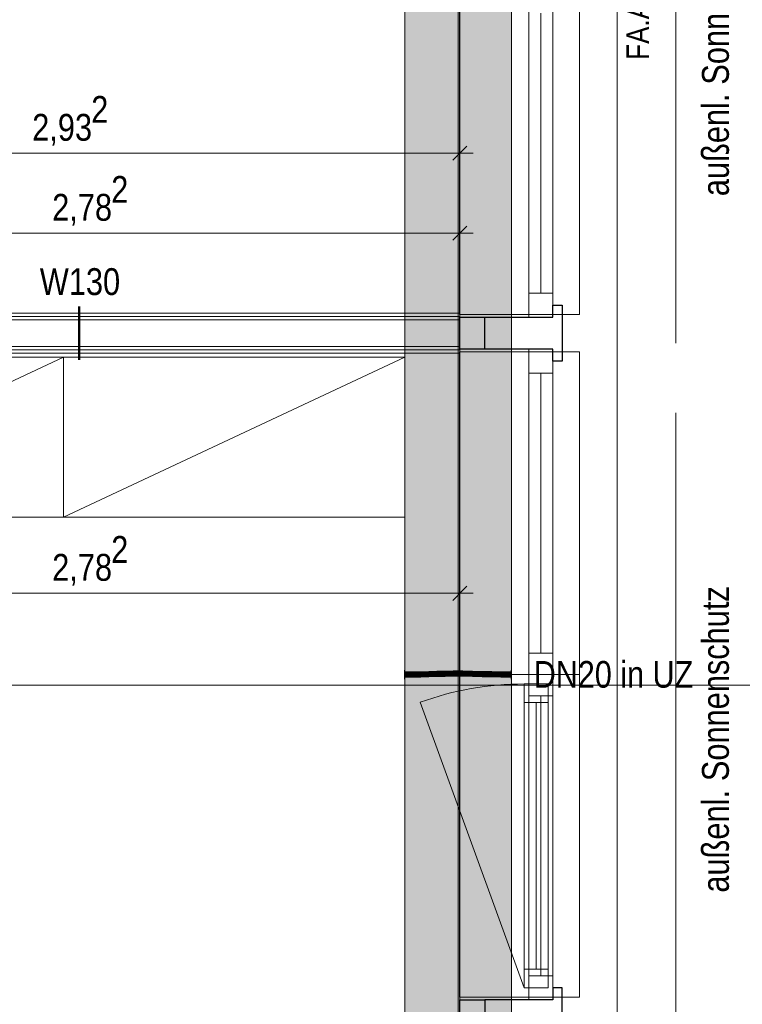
# Model space of a CAD drawing. Extents: x -620 to 3480, y 62 to 1107.
# Tile 190 of 244: x -32 to 22, y 833 to 906. Entities that reach past the tile are written whole.
import ezdxf
from ezdxf.lldxf.tags import DXFTag

# ---------------------------------------------------------------- set-up
doc = ezdxf.new("R2010")
doc.units = 0
doc.layers.get('0').update_dxf_attribs({"lineweight": 35})
for name, color, linetype, lineweight, true_color in [('00 -Bauelemente -Dämmung innen', 7, 'Continuous', 9, 0xff7fe6), ('00 -Bauelemente -Gipskarton', 7, 'Continuous', 9, 0xff7fe6), ('30 -33 Aussenwände- 7 Fassade_ Elemente', 7, 'Continuous', 9, 0x00aacc), ('30 -34 Innenwände- 2 nichttragend', 7, 'Continuous', 18, 0xff7fe6), ('30 -35 Decken- 1 Konstruktion-Träger- Stahlbeton', 7, 'grob-A06G9GKW8I', 13, 0x33aa00), ('60- 61 allgemeine Ausstattung- 1 Möbel', 7, 'Continuous', 9, 0x00cccc), ('70 -72 Beschriftung- 1 Beschriftung allgemein', 7, 'Continuous', 9, 0xff6633), ('70 -76 Bemaßung- 2 Allgemein', 9, 'Continuous', 5, 0x808080), ('E_Leerrohr 20', 7, 'Continuous', 13, 0xcc0099), ('E_Leerrohr 20-Shading', 7, 'Continuous', 13, 0xcc0099)]:
    doc.layers.add(name, color=color, linetype=linetype, lineweight=lineweight, true_color=true_color)
for name, color, linetype, lineweight in [('30 -33 Aussenwände- 8 Sonnenschutz', 7, 'Continuous', 9), ('70 -71 Achsen- 1 Gebäudeachsen', 7, 'STRICHPUNKT2-A06G9GKV8I', 18), ('70 -75 Raumstempel- 3 Wandstempel', 7, 'Continuous', 50), ('Detailelementbeschriftung', 7, 'Continuous', 9)]:
    doc.layers.add(name, color=color, linetype=linetype, lineweight=lineweight)
doc.layers.add('iwb_Schraffur_Unterzug', color=7, linetype='Continuous', lineweight=5, true_color=0xffffcc, plot=False)
doc.styles.get("Standard").update_dxf_attribs({"font": 'ARIALN.TTF'})
tags = doc.linetypes.add('grob-A06G9GKW8I', pattern=[14, 3, -8, 3]).pattern_tags.tags
tags[8:9] = [DXFTag(74, 4), DXFTag(75, 0), DXFTag(340, '0'), DXFTag(46, 0.0), DXFTag(50, 0.0), DXFTag(44, 0.0), DXFTag(45, 0.0)]
tags[6:7] = [DXFTag(74, 4), DXFTag(75, 0), DXFTag(340, '0'), DXFTag(46, 0.0), DXFTag(50, 0.0), DXFTag(44, 0.0), DXFTag(45, 0.0)]
tags[4:5] = [DXFTag(74, 4), DXFTag(75, 0), DXFTag(340, '0'), DXFTag(46, 0.0), DXFTag(50, 0.0), DXFTag(44, 0.0), DXFTag(45, 0.0)]
tags = doc.linetypes.add('STRICHPUNKT2', pattern=[12.7, 6.35, -3.175, 0, -3.175]).pattern_tags.tags
tags[10:11] = [DXFTag(74, 4), DXFTag(75, 0), DXFTag(340, '0'), DXFTag(46, 0.0), DXFTag(50, 0.0), DXFTag(44, 0.0), DXFTag(45, 0.0)]
tags[8:9] = [DXFTag(74, 4), DXFTag(75, 0), DXFTag(340, '0'), DXFTag(46, 0.0), DXFTag(50, 0.0), DXFTag(44, 0.0), DXFTag(45, 0.0)]
tags[6:7] = [DXFTag(74, 4), DXFTag(75, 0), DXFTag(340, '0'), DXFTag(46, 0.0), DXFTag(50, 0.0), DXFTag(44, 0.0), DXFTag(45, 0.0)]
tags[4:5] = [DXFTag(74, 4), DXFTag(75, 0), DXFTag(340, '0'), DXFTag(46, 0.0), DXFTag(50, 0.0), DXFTag(44, 0.0), DXFTag(45, 0.0)]
tags = doc.linetypes.add('STRICHPUNKT2-A06G9GKV8I', pattern=[12.7, 6.35, -3.175, 0, -3.175]).pattern_tags.tags
tags[10:11] = [DXFTag(74, 4), DXFTag(75, 0), DXFTag(340, '0'), DXFTag(46, 0.0), DXFTag(50, 0.0), DXFTag(44, 0.0), DXFTag(45, 0.0)]
tags[8:9] = [DXFTag(74, 4), DXFTag(75, 0), DXFTag(340, '0'), DXFTag(46, 0.0), DXFTag(50, 0.0), DXFTag(44, 0.0), DXFTag(45, 0.0)]
tags[6:7] = [DXFTag(74, 4), DXFTag(75, 0), DXFTag(340, '0'), DXFTag(46, 0.0), DXFTag(50, 0.0), DXFTag(44, 0.0), DXFTag(45, 0.0)]
tags[4:5] = [DXFTag(74, 4), DXFTag(75, 0), DXFTag(340, '0'), DXFTag(46, 0.0), DXFTag(50, 0.0), DXFTag(44, 0.0), DXFTag(45, 0.0)]

# ---------------------------------------------------------------- blocks, each defined once
blk = doc.blocks.new('Shading-A06G9GH58I', base_point=(-3.537, 856.992))
at = {"layer": 'E_Leerrohr 20-Shading', "color": 213, "true_color": 0xd67fc0}
for points in [[(-3.525, 857.539), (-3.525, 857.587), (-3.537, 857.539), (-3.537, 857.587)], [(-3.525, 857.539), (-3.537, 857.539), (-3.525, 857.365), (-3.537, 857.365)], [(-3.537, 857.365), (-3.537, 857.349), (-3.525, 857.365), (-3.525, 857.349)], [(-3.537, 857.349), (-3.537, 857.257), (-3.525, 857.349), (-3.525, 857.257)], [(-2.737, 857.317), (-2.737, 857.457), (-3.525, 857.317), (-3.525, 857.457)], [(-3.525, 857.317), (-3.525, 857.257), (-2.737, 857.317), (-2.737, 857.259)], [(-3.525, 857.192), (-3.525, 857.257), (-3.537, 857.192), (-3.537, 857.257)], [(-3.537, 857.14), (-3.525, 857.14), (-3.537, 857.192), (-3.525, 857.192)], [(-3.537, 857.14), (-3.537, 857.035), (-3.525, 857.14), (-3.525, 857.035)], [(-3.525, 857.035), (-3.537, 857.035), (-3.525, 856.992), (-3.537, 856.992)], [(-3.537, 856.992), (-3.537, 856.927), (-3.525, 856.992), (-3.525, 856.927)], [(-3.525, 857.257), (-2.737, 857.257), (-2.737, 857.259)], [(-3.525, 857.232), (-2.737, 857.232), (-3.525, 857.257), (-2.737, 857.252)], [(-2.737, 857.252), (-2.737, 857.257), (-3.525, 857.257)], [(-2.737, 857.232), (-3.525, 857.232), (-2.913, 857.066), (-3.525, 857.057)], [(-3.525, 857.057), (-2.737, 857.057), (-2.737, 857.069)], [(-2.737, 857.232), (-2.913, 857.066), (-2.737, 857.073)], [(-2.913, 857.066), (-2.737, 857.069), (-2.737, 857.073)]]:
    blk.add_solid(points, dxfattribs=at)
blk = doc.blocks.new('Shading-A06G9GH78I', base_point=(4.475, 856.986))
at = {"layer": 'E_Leerrohr 20-Shading', "color": 213, "true_color": 0xd67fc0}
for points in [[(3.687, 857.317), (4.475, 857.457), (3.687, 857.457)], [(3.687, 857.317), (4.116, 857.319), (4.475, 857.457), (4.475, 857.326)], [(4.116, 857.319), (3.687, 857.317), (4.042, 857.317)], [(4.148, 857.317), (3.687, 857.317), (3.687, 857.313)], [(3.687, 857.301), (4.148, 857.317), (3.687, 857.313)], [(3.687, 857.301), (4.475, 857.306), (4.148, 857.317), (4.475, 857.317)], [(4.475, 857.277), (4.475, 857.306), (3.687, 857.275), (3.687, 857.301)], [(4.148, 857.317), (4.475, 857.32), (4.042, 857.317), (4.116, 857.319)], [(4.116, 857.319), (4.475, 857.32), (4.475, 857.326)], [(4.475, 857.317), (4.475, 857.32), (4.148, 857.317)], [(4.487, 857.587), (4.475, 857.587), (4.487, 857.539), (4.475, 857.539)], [(4.487, 857.484), (4.487, 857.539), (4.475, 857.484), (4.475, 857.539)], [(4.475, 857.412), (4.487, 857.412), (4.475, 857.484), (4.487, 857.484)], [(4.475, 857.398), (4.487, 857.398), (4.475, 857.412), (4.487, 857.412)], [(4.487, 857.369), (4.487, 857.398), (4.475, 857.369), (4.475, 857.398)], [(4.487, 857.369), (4.475, 857.369), (4.487, 857.344), (4.475, 857.344)], [(4.475, 857.344), (4.475, 857.257), (4.487, 857.344), (4.487, 857.257)], [(3.687, 857.275), (3.687, 857.257), (4.475, 857.277), (4.475, 857.257)], [(4.475, 857.232), (4.475, 857.257), (3.687, 857.254), (3.87, 857.257)], [(3.87, 857.257), (3.687, 857.257), (3.687, 857.254)], [(4.475, 857.232), (3.687, 857.254), (3.687, 857.232)], [(4.475, 857.232), (3.687, 857.232), (4.475, 857.208), (3.687, 857.213)], [(4.475, 857.208), (3.687, 857.213), (4.475, 857.139), (3.687, 857.151)], [(4.475, 857.139), (3.687, 857.151), (4.475, 857.105), (3.687, 857.121)], [(3.687, 857.121), (3.687, 857.057), (4.475, 857.105), (4.475, 857.057)], [(4.487, 857.192), (4.487, 857.257), (4.475, 857.192), (4.475, 857.257)], [(4.487, 857.14), (4.487, 857.192), (4.475, 857.14), (4.475, 857.192)], [(4.487, 857.14), (4.475, 857.14), (4.487, 856.986), (4.475, 856.986)], [(4.475, 856.986), (4.475, 856.927), (4.487, 856.986), (4.487, 856.927)]]:
    blk.add_solid(points, dxfattribs=at)
blk = doc.blocks.new('Shading-A06G9GH98I', base_point=(4.475, 857.416))
at = {"layer": 'E_Leerrohr 20-Shading', "color": 223, "true_color": 0xc67fb4}
for points in [[(-2.919, 857.422), (-2.92, 857.462), (-3.525, 857.416), (-3.525, 857.457)], [(-3.525, 857.398), (-2.919, 857.404), (-3.525, 857.416), (-2.919, 857.422)], [(-2.312, 857.439), (-2.313, 857.476), (-2.919, 857.422), (-2.92, 857.462)], [(-2.919, 857.404), (-2.312, 857.417), (-2.919, 857.422), (-2.312, 857.439)], [(-1.704, 857.46), (-1.705, 857.493), (-2.312, 857.439), (-2.313, 857.476)], [(-2.312, 857.417), (-1.704, 857.435), (-2.312, 857.439), (-1.704, 857.46)], [(-1.096, 857.482), (-1.096, 857.511), (-1.704, 857.46), (-1.705, 857.493)], [(-1.704, 857.435), (-1.095, 857.453), (-1.704, 857.46), (-1.096, 857.482)], [(-0.486, 857.5), (-0.486, 857.526), (-1.096, 857.482), (-1.096, 857.511)], [(-1.095, 857.453), (-0.485, 857.468), (-1.096, 857.482), (-0.486, 857.5)], [(0.125, 857.509), (0.125, 857.534), (-0.486, 857.5), (-0.486, 857.526)], [(-0.485, 857.468), (0.126, 857.476), (-0.486, 857.5), (0.125, 857.509)], [(0.125, 857.509), (0.32, 857.508), (0.125, 857.534), (0.32, 857.533)], [(0.125, 857.509), (0.126, 857.476), (0.32, 857.508), (0.32, 857.475)], [(0.32, 857.508), (0.853, 857.505), (0.32, 857.533), (0.853, 857.531)], [(0.32, 857.508), (0.32, 857.495), (0.853, 857.505), (0.853, 857.491)], [(0.32, 857.495), (0.32, 857.475), (0.853, 857.491), (0.852, 857.472)], [(0.853, 857.491), (0.852, 857.472), (1.579, 857.468), (1.579, 857.459)], [(1.579, 857.489), (1.58, 857.517), (0.853, 857.505), (0.853, 857.531)], [(0.853, 857.505), (0.853, 857.491), (1.579, 857.489), (1.579, 857.468)], [(1.579, 857.489), (2.037, 857.474), (1.58, 857.517), (2.037, 857.505)], [(2.037, 857.474), (1.579, 857.489), (2.037, 857.448), (1.579, 857.468)], [(1.579, 857.468), (1.579, 857.459), (2.037, 857.448), (2.037, 857.447)], [(2.037, 857.474), (2.305, 857.466), (2.037, 857.505), (2.306, 857.498)], [(2.037, 857.447), (2.304, 857.44), (2.037, 857.474), (2.305, 857.466)], [(2.304, 857.44), (3.028, 857.42), (2.305, 857.466), (3.029, 857.442)], [(3.029, 857.442), (3.03, 857.479), (2.305, 857.466), (2.306, 857.498)], [(3.028, 857.42), (3.752, 857.405), (3.029, 857.442), (3.752, 857.424)], [(3.752, 857.424), (3.753, 857.463), (3.029, 857.442), (3.03, 857.479)], [(4.475, 857.416), (4.475, 857.457), (3.752, 857.424), (3.753, 857.463)], [(3.752, 857.405), (4.475, 857.398), (3.752, 857.424), (4.475, 857.416)], [(-2.914, 857.062), (-2.914, 857.121), (-3.525, 857.057), (-3.525, 857.116)], [(-2.303, 857.076), (-2.304, 857.134), (-2.914, 857.062), (-2.914, 857.121)], [(-1.694, 857.093), (-1.695, 857.152), (-2.303, 857.076), (-2.304, 857.134)], [(-1.086, 857.112), (-1.087, 857.17), (-1.694, 857.093), (-1.695, 857.152)], [(-0.479, 857.126), (-0.48, 857.185), (-1.086, 857.112), (-1.087, 857.17)], [(0.127, 857.19), (0.127, 857.193), (-0.48, 857.184), (-0.48, 857.185)], [(-0.479, 857.126), (0.127, 857.134), (-0.48, 857.184), (0.127, 857.19)], [(0.127, 857.193), (0.127, 857.19), (0.321, 857.191), (0.311, 857.188)], [(0.324, 857.192), (0.127, 857.193), (0.321, 857.191)], [(0.127, 857.19), (0.127, 857.134), (0.311, 857.188)], [(0.324, 857.188), (0.311, 857.188), (0.325, 857.133), (0.127, 857.134)], [(0.311, 857.188), (0.486, 857.186), (0.321, 857.191), (0.486, 857.187)], [(0.702, 857.188), (0.324, 857.192), (0.321, 857.191)], [(0.321, 857.191), (0.486, 857.187), (0.486, 857.19)], [(0.849, 857.187), (0.849, 857.19), (0.324, 857.192)], [(0.849, 857.182), (0.324, 857.188), (0.848, 857.131), (0.325, 857.133)], [(0.486, 857.187), (0.702, 857.188), (0.486, 857.19)], [(0.486, 857.187), (0.559, 857.185), (0.702, 857.188), (0.849, 857.187)], [(0.486, 857.186), (0.559, 857.185), (0.486, 857.187)], [(0.849, 857.187), (0.559, 857.185), (0.849, 857.183)], [(0.559, 857.185), (0.849, 857.182), (0.849, 857.183)], [(1.177, 857.173), (0.849, 857.182), (1.571, 857.117), (0.848, 857.131)], [(0.849, 857.187), (1.572, 857.167), (0.849, 857.19), (1.572, 857.174)], [(1.572, 857.174), (1.572, 857.176), (0.849, 857.19)], [(1.572, 857.167), (0.849, 857.187), (1.177, 857.173), (0.849, 857.183)], [(0.849, 857.183), (0.849, 857.182), (1.177, 857.173)], [(1.177, 857.173), (1.571, 857.117), (1.572, 857.16)], [(1.572, 857.161), (1.177, 857.173), (1.572, 857.16)], [(1.572, 857.167), (1.177, 857.173), (1.572, 857.161)], [(1.572, 857.16), (1.571, 857.117), (1.866, 857.147)], [(2.035, 857.105), (2.035, 857.139), (1.571, 857.117), (1.866, 857.147)], [(2.002, 857.161), (2.029, 857.163), (1.572, 857.174), (1.572, 857.176)], [(2.029, 857.163), (2.035, 857.164), (1.572, 857.176)], [(1.572, 857.174), (1.572, 857.167), (2.002, 857.161), (1.935, 857.154)], [(1.935, 857.154), (1.572, 857.167), (1.891, 857.149), (1.572, 857.161)], [(1.891, 857.149), (1.572, 857.161), (1.866, 857.147), (1.572, 857.16)], [(2.035, 857.139), (2.035, 857.144), (1.866, 857.147), (1.891, 857.149)], [(2.296, 857.141), (1.935, 857.154), (2.296, 857.134), (1.891, 857.149)], [(2.002, 857.161), (1.935, 857.154), (2.296, 857.152), (2.296, 857.141)], [(2.296, 857.152), (2.029, 857.163), (2.002, 857.161)], [(2.163, 857.16), (2.035, 857.164), (2.029, 857.163)], [(2.296, 857.152), (2.296, 857.155), (2.029, 857.163), (2.163, 857.16)], [(2.296, 857.155), (2.296, 857.157), (2.035, 857.164)], [(2.296, 857.128), (2.296, 857.134), (2.035, 857.139), (2.035, 857.144)], [(2.295, 857.098), (2.296, 857.128), (2.035, 857.105), (2.035, 857.139)], [(2.296, 857.128), (2.295, 857.098), (3.021, 857.094), (3.02, 857.079)], [(3.021, 857.13), (3.022, 857.137), (2.296, 857.155), (2.296, 857.157)], [(3.021, 857.13), (2.296, 857.155), (3.021, 857.128), (2.296, 857.152)], [(2.296, 857.152), (2.296, 857.141), (3.021, 857.128), (3.021, 857.114)], [(3.021, 857.114), (2.296, 857.141), (3.021, 857.106), (2.296, 857.134)], [(3.021, 857.106), (2.296, 857.134), (3.021, 857.094), (2.296, 857.128)], [(3.021, 857.094), (3.02, 857.079), (3.747, 857.068), (3.747, 857.063)], [(3.748, 857.11), (3.748, 857.122), (3.021, 857.13), (3.022, 857.137)], [(3.611, 857.114), (3.021, 857.13), (3.021, 857.128)], [(3.748, 857.11), (3.611, 857.114), (3.021, 857.114), (3.021, 857.128)], [(3.747, 857.092), (3.021, 857.114), (3.747, 857.083), (3.021, 857.106)], [(3.748, 857.11), (3.021, 857.114), (3.747, 857.092)], [(3.747, 857.083), (3.021, 857.106), (3.747, 857.068), (3.021, 857.094)], [(3.748, 857.11), (3.747, 857.092), (4.475, 857.101), (4.475, 857.081)], [(4.475, 857.081), (3.747, 857.092), (4.475, 857.071), (3.747, 857.083)], [(4.475, 857.071), (3.747, 857.083), (4.475, 857.057), (3.747, 857.068)], [(3.747, 857.068), (3.747, 857.063), (4.475, 857.057)], [(4.475, 857.101), (4.475, 857.116), (3.748, 857.11), (3.748, 857.122)]]:
    blk.add_solid(points, dxfattribs=at)
at = {"layer": 'E_Leerrohr 20-Shading', "color": 231, "true_color": 0xe17fc9}
for points in [[(-2.917, 857.262), (-2.919, 857.404), (-3.525, 857.257), (-3.525, 857.398)], [(-2.311, 857.407), (-2.312, 857.417), (-2.919, 857.404)], [(-2.917, 857.262), (-2.308, 857.276), (-2.919, 857.404), (-2.311, 857.407)], [(-1.703, 857.43), (-1.704, 857.435), (-2.312, 857.417)], [(-2.311, 857.407), (-1.703, 857.41), (-2.312, 857.417), (-1.703, 857.43)], [(-2.308, 857.276), (-1.699, 857.293), (-2.311, 857.407), (-1.703, 857.41)], [(-1.698, 857.233), (-1.699, 857.293), (-2.307, 857.224), (-2.308, 857.276)], [(-1.094, 857.442), (-1.095, 857.453), (-1.703, 857.43), (-1.704, 857.435)], [(-1.703, 857.41), (-1.094, 857.413), (-1.703, 857.43), (-1.094, 857.442)], [(-1.699, 857.293), (-1.091, 857.311), (-1.703, 857.41), (-1.094, 857.413)], [(-1.089, 857.242), (-1.091, 857.311), (-1.698, 857.233), (-1.699, 857.293)], [(-0.485, 857.455), (-0.485, 857.468), (-1.094, 857.442), (-1.095, 857.453)], [(-1.094, 857.442), (-1.094, 857.441), (-0.485, 857.455), (-0.484, 857.43)], [(-1.094, 857.441), (-1.094, 857.413), (-0.484, 857.43), (-0.484, 857.416)], [(-1.091, 857.311), (-0.482, 857.326), (-1.094, 857.413), (-0.484, 857.416)], [(-0.481, 857.249), (-0.482, 857.326), (-1.089, 857.242), (-1.091, 857.311)], [(0.126, 857.469), (0.126, 857.476), (-0.485, 857.455), (-0.485, 857.468)], [(-0.485, 857.455), (-0.484, 857.43), (0.126, 857.469), (0.126, 857.425)], [(-0.484, 857.43), (-0.484, 857.416), (0.126, 857.425), (0.126, 857.421)], [(-0.482, 857.327), (0.126, 857.34), (-0.484, 857.416), (0.126, 857.421)], [(-0.482, 857.326), (0.126, 857.334), (-0.482, 857.327), (0.126, 857.34)], [(0.126, 857.28), (0.126, 857.334), (-0.482, 857.277), (-0.482, 857.326)], [(0.32, 857.475), (0.126, 857.476), (0.126, 857.469)], [(0.61, 857.426), (0.852, 857.472), (0.126, 857.469), (0.32, 857.475)], [(0.579, 857.426), (0.61, 857.426), (0.126, 857.425), (0.126, 857.469)], [(0.126, 857.421), (0.579, 857.426), (0.126, 857.425)], [(0.321, 857.423), (0.126, 857.421), (0.16, 857.341), (0.126, 857.34)], [(0.851, 857.338), (0.16, 857.341), (0.699, 857.337), (0.126, 857.334)], [(0.126, 857.34), (0.126, 857.334), (0.16, 857.341)], [(0.126, 857.334), (0.322, 857.333), (0.699, 857.337)], [(0.126, 857.334), (0.126, 857.28), (0.322, 857.333), (0.323, 857.279)], [(0.321, 857.423), (0.16, 857.341), (0.322, 857.371)], [(0.16, 857.341), (0.322, 857.343), (0.322, 857.371)], [(0.16, 857.341), (0.851, 857.338), (0.851, 857.349)], [(0.61, 857.426), (0.321, 857.423), (0.322, 857.371)], [(0.322, 857.343), (0.851, 857.349), (0.61, 857.426), (0.852, 857.429)], [(0.322, 857.343), (0.61, 857.426), (0.322, 857.371)], [(0.322, 857.333), (0.851, 857.331), (0.851, 857.338)], [(0.322, 857.333), (0.323, 857.279), (0.851, 857.331), (0.85, 857.279)], [(0.852, 857.429), (0.852, 857.472), (0.61, 857.426)], [(0.85, 857.279), (1.575, 857.275), (0.851, 857.328), (1.575, 857.313)], [(0.852, 857.427), (0.851, 857.349), (1.578, 857.436), (1.576, 857.353)], [(0.851, 857.338), (1.576, 857.339), (0.851, 857.349), (1.576, 857.353)], [(0.851, 857.338), (0.851, 857.331), (1.576, 857.339), (1.576, 857.323)], [(0.851, 857.331), (1.575, 857.317), (1.576, 857.323)], [(1.575, 857.313), (1.575, 857.317), (0.851, 857.328), (0.851, 857.331)], [(1.578, 857.439), (1.579, 857.459), (0.852, 857.429), (0.852, 857.472)], [(0.852, 857.429), (0.852, 857.427), (1.578, 857.439), (1.578, 857.436)], [(1.576, 857.323), (1.575, 857.317), (1.604, 857.322)], [(2.3, 857.303), (2.109, 857.314), (1.575, 857.317), (1.604, 857.322)], [(2.164, 857.304), (2.3, 857.303), (1.575, 857.317)], [(2.036, 857.305), (1.575, 857.317), (2.036, 857.302), (1.575, 857.313)], [(2.036, 857.305), (2.164, 857.304), (1.575, 857.317)], [(1.575, 857.313), (1.575, 857.275), (2.036, 857.302), (2.036, 857.271)], [(1.576, 857.353), (1.787, 857.353), (1.578, 857.436), (1.585, 857.437)], [(1.576, 857.353), (1.576, 857.339), (1.787, 857.353), (1.703, 857.339)], [(1.703, 857.339), (1.576, 857.339), (1.604, 857.322), (1.576, 857.323)], [(2.037, 857.447), (1.579, 857.459), (1.578, 857.439)], [(1.578, 857.439), (1.585, 857.437), (2.037, 857.447), (2.078, 857.446)], [(1.585, 857.437), (1.578, 857.439), (1.578, 857.436)], [(2.037, 857.445), (1.585, 857.437), (2.036, 857.395), (1.787, 857.353)], [(2.109, 857.314), (1.703, 857.339), (1.604, 857.322)], [(2.301, 857.337), (2.302, 857.354), (1.703, 857.339), (1.787, 857.353)], [(2.301, 857.337), (1.703, 857.339), (2.301, 857.312), (2.109, 857.314)], [(1.787, 857.353), (2.036, 857.353), (2.036, 857.395)], [(2.078, 857.446), (2.037, 857.445), (2.304, 857.44), (2.036, 857.395)], [(2.036, 857.353), (2.302, 857.354), (2.036, 857.395), (2.304, 857.44)], [(2.036, 857.305), (2.3, 857.298), (2.3, 857.303)], [(2.036, 857.305), (2.036, 857.271), (2.3, 857.298), (2.299, 857.269)], [(2.109, 857.314), (2.3, 857.303), (2.301, 857.312)], [(3.025, 857.263), (3.025, 857.279), (2.299, 857.269), (2.3, 857.298)], [(2.301, 857.312), (2.3, 857.303), (3.026, 857.3), (3.025, 857.296)], [(2.3, 857.298), (3.025, 857.279), (2.3, 857.303), (3.025, 857.296)], [(2.301, 857.337), (3.026, 857.336), (2.302, 857.354), (3.027, 857.354)], [(2.301, 857.337), (2.301, 857.312), (3.026, 857.336), (3.026, 857.3)], [(3.027, 857.354), (3.028, 857.42), (2.302, 857.354), (2.304, 857.44)], [(3.026, 857.3), (3.025, 857.296), (3.611, 857.293)], [(3.025, 857.279), (3.75, 857.263), (3.025, 857.296), (3.75, 857.292)], [(3.026, 857.336), (3.751, 857.336), (3.027, 857.354), (3.751, 857.357)], [(3.026, 857.336), (3.75, 857.292), (3.751, 857.336)], [(3.026, 857.336), (3.026, 857.3), (3.75, 857.292), (3.611, 857.293)], [(3.027, 857.354), (3.15, 857.417), (3.028, 857.42)], [(3.027, 857.354), (3.751, 857.357), (3.15, 857.417), (3.752, 857.401)], [(3.752, 857.401), (3.752, 857.405), (3.15, 857.417)], [(3.75, 857.292), (4.475, 857.292), (3.751, 857.336), (4.475, 857.341)], [(3.75, 857.263), (4.475, 857.257), (3.75, 857.292), (4.475, 857.292)], [(3.751, 857.357), (4.475, 857.364), (3.752, 857.401), (4.475, 857.379)], [(3.751, 857.336), (4.475, 857.341), (3.751, 857.357), (4.475, 857.364)], [(3.752, 857.401), (4.475, 857.379), (3.752, 857.405), (4.475, 857.388)], [(4.475, 857.388), (4.475, 857.398), (3.752, 857.405)], [(-2.916, 857.217), (-2.917, 857.262), (-3.525, 857.215), (-3.525, 857.257)], [(-3.525, 857.116), (-2.914, 857.121), (-3.525, 857.215), (-2.916, 857.217)], [(-2.307, 857.224), (-2.308, 857.276), (-2.916, 857.217), (-2.917, 857.262)], [(-2.914, 857.121), (-2.304, 857.134), (-2.916, 857.217), (-2.307, 857.224)], [(-2.304, 857.134), (-1.695, 857.152), (-2.307, 857.224), (-1.698, 857.233)], [(-1.695, 857.152), (-1.087, 857.17), (-1.698, 857.233), (-1.089, 857.242)], [(-1.087, 857.17), (-0.48, 857.185), (-1.089, 857.242), (-0.481, 857.249)], [(-0.481, 857.249), (0.126, 857.253), (-0.482, 857.277), (0.126, 857.28)], [(-0.481, 857.249), (-0.48, 857.208), (0.126, 857.253), (0.127, 857.203)], [(-0.48, 857.208), (-0.48, 857.185), (0.127, 857.203), (0.127, 857.193)], [(0.126, 857.28), (0.126, 857.253), (0.323, 857.279), (0.323, 857.253)], [(0.323, 857.253), (0.126, 857.253), (0.324, 857.203), (0.127, 857.203)], [(0.127, 857.203), (0.127, 857.193), (0.324, 857.203), (0.324, 857.192)], [(0.323, 857.279), (0.323, 857.253), (0.85, 857.279), (0.85, 857.252)], [(0.323, 857.253), (0.324, 857.203), (0.85, 857.252), (0.849, 857.205)], [(0.324, 857.203), (0.324, 857.192), (0.849, 857.205), (0.849, 857.19)], [(0.85, 857.252), (0.849, 857.205), (1.574, 857.245), (1.573, 857.214)], [(0.849, 857.205), (0.849, 857.19), (1.573, 857.214), (1.572, 857.176)], [(0.85, 857.252), (1.574, 857.245), (0.85, 857.279), (1.575, 857.275)], [(1.573, 857.214), (1.572, 857.176), (2.035, 857.223), (2.035, 857.164)], [(2.035, 857.239), (1.574, 857.245), (2.035, 857.223), (1.573, 857.214)], [(1.575, 857.275), (1.574, 857.245), (2.036, 857.271), (2.035, 857.239)], [(2.036, 857.271), (2.035, 857.239), (2.299, 857.269), (2.299, 857.235)], [(2.035, 857.164), (2.296, 857.157), (2.035, 857.239), (2.299, 857.235)], [(2.296, 857.157), (3.022, 857.137), (2.299, 857.235), (3.024, 857.225)], [(2.299, 857.235), (3.024, 857.225), (2.299, 857.269), (3.025, 857.263)], [(3.022, 857.137), (3.748, 857.122), (3.024, 857.225), (3.749, 857.218)], [(3.025, 857.263), (3.024, 857.242), (3.75, 857.259), (3.75, 857.253)], [(3.024, 857.242), (3.024, 857.225), (3.75, 857.253), (3.749, 857.218)], [(3.75, 857.259), (3.75, 857.263), (3.025, 857.263), (3.025, 857.279)], [(3.748, 857.122), (4.475, 857.116), (3.749, 857.218), (4.475, 857.215)], [(3.75, 857.253), (3.749, 857.218), (4.475, 857.257), (4.475, 857.215)], [(4.475, 857.257), (3.75, 857.263), (3.75, 857.259)], [(3.75, 857.259), (3.75, 857.253), (4.475, 857.257)]]:
    blk.add_solid(points, dxfattribs=at)
blk = doc.blocks.new('Referenz-A06G9GKX8I')
at = {"layer": '00 -Bauelemente -Dämmung innen', "color": 0, "linetype": 'Continuous', "ltscale": 0.13}
for p, q in [((0.627, 883.857), (-57.513, 883.857)), ((0.627, 881.857), (-55.513, 881.857))]:
    blk.add_line(p, q, dxfattribs=at)
at = {"layer": '00 -Bauelemente -Gipskarton', "color": 0, "linetype": 'Continuous', "ltscale": 0.13}
for p, q in [((0.627, 884.357), (-58.013, 884.357)), ((0.627, 884.107), (-57.763, 884.107)), ((0.627, 883.857), (-57.513, 883.857)), ((0.627, 881.857), (-55.513, 881.857)), ((0.627, 881.607), (-55.263, 881.607)), ((0.627, 881.357), (-55.013, 881.357))]:
    blk.add_line(p, q, dxfattribs=at)
at = {"layer": '30 -33 Aussenwände- 7 Fassade_ Elemente', "color": 0, "linetype": 'Continuous', "ltscale": 0.13}
for p, q in [((12.427, 827.357), (12.427, 989.557)), ((0.627, 986.457), (0.627, 830.457)), ((5.787, 884.057), (5.787, 908.457)), ((7.587, 908.457), (7.587, 884.057)), ((7.587, 884.057), (5.787, 884.057)), ((5.787, 881.657), (7.587, 881.657)), ((5.787, 857.257), (5.787, 881.657)), ((7.587, 881.657), (7.587, 857.257)), ((5.437, 856.557), (7.237, 856.557)), ((5.437, 833.757), (5.437, 856.557)), ((5.787, 832.857), (5.787, 857.257)), ((7.587, 857.257), (5.787, 857.257)), ((7.237, 856.557), (7.237, 833.757)), ((7.587, 857.257), (7.587, 832.857)), ((7.237, 833.757), (5.437, 833.757)), ((7.587, 832.857), (5.787, 832.857))]:
    blk.add_line(p, q, dxfattribs=at)
at = {"layer": '30 -33 Aussenwände- 7 Fassade_ Elemente', "color": 0}
for p, q in [((0.587, 908.457), (0.587, 884.257)), ((9.587, 908.457), (9.587, 884.257)), ((5.787, 885.857), (5.787, 906.857)), ((6.687, 885.857), (6.687, 906.857)), ((7.587, 906.857), (7.587, 885.857)), ((7.587, 885.857), (5.787, 885.857)), ((5.787, 885.857), (5.787, 884.257)), ((7.587, 884.257), (7.587, 885.857)), ((0.587, 884.257), (5.787, 884.257)), ((5.787, 884.257), (7.587, 884.257)), ((9.587, 884.257), (7.587, 884.257)), ((5.787, 881.457), (0.587, 881.457)), ((0.587, 881.457), (0.587, 857.257)), ((5.787, 879.857), (5.787, 881.457)), ((5.787, 881.457), (7.587, 881.457)), ((7.587, 881.457), (9.587, 881.457)), ((7.587, 881.457), (7.587, 879.857)), ((9.587, 881.457), (9.587, 857.257)), ((5.787, 858.857), (5.787, 879.857)), ((5.787, 879.857), (7.587, 879.857)), ((6.687, 858.857), (6.687, 879.857)), ((7.587, 879.857), (7.587, 858.857)), ((5.787, 858.857), (5.787, 857.257)), ((7.587, 858.857), (5.787, 858.857)), ((7.587, 857.257), (7.587, 858.857)), ((5.787, 857.257), (0.587, 857.257)), ((0.587, 857.257), (0.587, 833.057)), ((5.787, 857.257), (7.587, 857.257)), ((5.787, 855.657), (5.787, 857.257)), ((7.587, 857.257), (7.587, 855.657)), ((7.587, 857.257), (9.587, 857.257)), ((9.587, 857.257), (9.587, 833.057)), ((5.787, 834.657), (5.787, 855.657)), ((5.787, 855.657), (7.587, 855.657)), ((6.687, 834.657), (6.687, 855.657)), ((7.587, 855.657), (7.587, 834.657)), ((7.587, 834.657), (5.787, 834.657)), ((5.787, 834.657), (5.787, 833.057)), ((7.587, 833.057), (7.587, 834.657)), ((0.587, 833.057), (5.787, 833.057)), ((5.787, 833.057), (7.587, 833.057)), ((9.587, 833.057), (7.587, 833.057))]:
    blk.add_line(p, q, dxfattribs=at)
at = {"layer": '30 -33 Aussenwände- 7 Fassade_ Elemente', "color": 0, "linetype": 'Continuous', "lineweight": 18, "ltscale": 0.18}
for p, q in [((6.687, 906.857), (6.687, 885.857)), ((5.787, 884.057), (5.787, 885.857)), ((5.787, 885.857), (7.587, 885.857)), ((7.587, 885.857), (7.587, 884.057)), ((7.587, 884.057), (5.787, 884.057)), ((5.787, 881.657), (7.587, 881.657)), ((5.787, 879.857), (5.787, 881.657)), ((7.587, 881.657), (7.587, 879.857)), ((7.587, 879.857), (5.787, 879.857)), ((6.687, 858.857), (6.687, 879.857)), ((5.787, 858.857), (7.587, 858.857)), ((5.787, 857.257), (5.787, 858.857)), ((7.587, 858.857), (7.587, 857.257)), ((5.437, 856.557), (7.237, 856.557)), ((5.437, 855.157), (5.437, 856.557)), ((5.787, 855.657), (5.787, 857.257)), ((7.587, 857.257), (5.787, 857.257)), ((7.237, 856.557), (7.237, 855.157)), ((7.587, 857.257), (7.587, 855.657)), ((7.237, 855.157), (5.437, 855.157)), ((7.587, 855.657), (5.787, 855.657)), ((6.337, 855.157), (6.337, 835.157)), ((6.687, 855.657), (6.687, 834.657)), ((5.437, 835.157), (7.237, 835.157)), ((5.437, 833.757), (5.437, 835.157)), ((7.237, 835.157), (7.237, 833.757)), ((5.787, 832.857), (5.787, 834.657)), ((5.787, 834.657), (7.587, 834.657)), ((7.587, 834.657), (7.587, 832.857)), ((7.237, 833.757), (5.437, 833.757)), ((7.587, 832.857), (5.787, 832.857))]:
    blk.add_line(p, q, dxfattribs=at)
at = {"layer": '30 -33 Aussenwände- 7 Fassade_ Elemente', "color": 0, "linetype": 'Continuous', "lineweight": -2, "ltscale": 0.25}
for p, q in [((7.587, 884.057), (7.587, 884.957)), ((7.587, 884.957), (8.287, 884.957)), ((8.287, 884.957), (8.287, 880.757)), ((0.627, 884.057), (2.487, 884.057)), ((0.627, 881.657), (0.627, 884.057)), ((2.487, 881.657), (2.487, 884.057)), ((2.487, 884.057), (7.587, 884.057)), ((2.487, 881.657), (0.627, 881.657)), ((7.587, 881.657), (2.487, 881.657)), ((7.587, 880.757), (7.587, 881.657)), ((8.287, 880.757), (7.587, 880.757)), ((8.287, 833.757), (7.587, 833.757)), ((7.587, 833.757), (7.587, 832.857)), ((8.287, 830.457), (8.287, 833.757)), ((0.627, 830.457), (0.627, 832.857)), ((0.627, 832.857), (2.487, 832.857)), ((7.587, 832.857), (2.487, 832.857)), ((2.487, 832.857), (2.487, 830.457))]:
    blk.add_line(p, q, dxfattribs=at)
at = {"layer": '30 -33 Aussenwände- 7 Fassade_ Elemente', "color": 0, "linetype": 'grob-A06G9GKW8I', "ltscale": 0.13}
blk.add_line((5.437, 833.757), (-2.361, 855.182), dxfattribs=at)
blk.add_ellipse((5.437, 833.757), major_axis=(0, 22.8), ratio=1, start_param=0, end_param=0.349066, dxfattribs=at)
at = {"layer": '30 -33 Aussenwände- 8 Sonnenschutz', "color": 0, "linetype": 'Continuous', "ltscale": 0.13}
for p, q in [((16.828, 929.119), (16.828, 882.119)), ((16.828, 876.89), (16.828, 829.89))]:
    blk.add_line(p, q, dxfattribs=at)
at = {"layer": '30 -34 Innenwände- 2 nichttragend', "color": 0, "linetype": 'Continuous', "ltscale": 0.18}
for p, q in [((0.627, 884.357), (-58.013, 884.357)), ((0.627, 881.357), (-55.013, 881.357))]:
    blk.add_line(p, q, dxfattribs=at)
at = {"layer": '30 -35 Decken- 1 Konstruktion-Träger- Stahlbeton', "color": 0}
for p, q in [((-3.513, 986.957), (-3.513, 596.957)), ((4.487, 986.957), (4.487, 596.957))]:
    blk.add_line(p, q, dxfattribs=at)
at = {"layer": '60- 61 allgemeine Ausstattung- 1 Möbel', "color": 0, "linetype": 'Continuous', "ltscale": 0.13}
for p, q in [((-54.713, 869.057), (-29.113, 881.057)), ((-54.713, 881.057), (-29.113, 881.057)), ((-29.113, 869.057), (-29.113, 881.057)), ((-29.113, 881.057), (-3.513, 881.057)), ((-29.113, 869.057), (-3.513, 881.057)), ((-29.113, 881.057), (-29.113, 869.057)), ((-3.513, 881.057), (-3.513, 869.057)), ((-29.113, 869.057), (-54.713, 869.057)), ((-3.513, 869.057), (-29.113, 869.057))]:
    blk.add_line(p, q, dxfattribs=at)
at = {"layer": '70 -71 Achsen- 1 Gebäudeachsen', "color": 0, "linetype": 'STRICHPUNKT2-A06G9GKV8I', "ltscale": 0.18}
for p, q in [((0.487, 1075.897), (0.487, 76.457)), ((-562.014, 856.457), (85.427, 856.457))]:
    blk.add_line(p, q, dxfattribs=at)
at = {"layer": '70 -75 Raumstempel- 3 Wandstempel', "color": 0, "linetype": 'Continuous', "ltscale": 0.5}
blk.add_line((-27.943, 884.857), (-27.943, 880.857), dxfattribs=at)
at = {"layer": '70 -76 Bemaßung- 2 Allgemein', "color": 0, "linetype": 'Continuous', "ltscale": 0.13}
for p, q in [((0.627, 893.857), (0.627, 897.357)), ((-0.434, 896.357), (-56.953, 896.357)), ((1.627, 896.357), (-0.434, 896.357)), ((0.627, 887.857), (0.627, 891.357)), ((-0.434, 890.357), (-53.953, 890.357)), ((1.627, 890.357), (-0.434, 890.357)), ((0.627, 865.857), (0.627, 862.357)), ((-0.434, 863.357), (-53.953, 863.357)), ((1.627, 863.357), (-0.434, 863.357))]:
    blk.add_line(p, q, dxfattribs=at)
at = {"layer": '70 -76 Bemaßung- 2 Allgemein', "color": 0, "linetype": 'Continuous', "lineweight": 20, "ltscale": 0.2}
for p, q in [((1.157, 896.888), (0.096, 895.827)), ((1.157, 890.888), (0.096, 889.827)), ((1.157, 863.888), (0.096, 862.827))]:
    blk.add_line(p, q, dxfattribs=at)
at = {"layer": '30 -33 Aussenwände- 8 Sonnenschutz', "color": 0, "linetype": 'Continuous', "ltscale": 0.13, "char_height": 2.01377, "attachment_point": 1, "rotation": 90}
for s, insert in [('{\\fArial Narrow;Sonnenschutz}', (18.784, 901.498)), ('{\\fArial Narrow;außenl.}', (18.784, 893.137)), ('{\\fArial Narrow;Sonnenschutz}', (18.784, 849.268)), ('{\\fArial Narrow;außenl.}', (18.784, 840.908))]:
    blk.add_mtext(s, dxfattribs=dict(at, insert=insert))
at = {"layer": '70 -72 Beschriftung- 1 Beschriftung allgemein', "color": 0, "linetype": 'Continuous', "ltscale": 0.13, "insert": (13.114, 903.37), "char_height": 1.7, "attachment_point": 1, "rotation": 90}
blk.add_mtext('{\\fArial Narrow;FA.A1.008.B.1}', dxfattribs=at)
at = {"layer": '70 -75 Raumstempel- 3 Wandstempel', "color": 0, "linetype": 'Continuous', "ltscale": 0.5, "insert": (-30.885, 887.736), "char_height": 2.01377, "attachment_point": 1}
blk.add_mtext('{\\fArial Narrow;W130}', dxfattribs=at)
at = {"layer": '70 -76 Bemaßung- 2 Allgemein', "color": 0, "linetype": 'Continuous', "ltscale": 0.13, "char_height": 2.01377, "attachment_point": 1}
for s, insert in [('{\\fArial Narrow;2}', (-27.029, 900.651)), ('{\\fArial Narrow;2,93}', (-31.455, 899.308)), ('{\\fArial Narrow;2}', (-25.529, 894.651)), ('{\\fArial Narrow;2,78}', (-29.955, 893.308)), ('{\\fArial Narrow;2}', (-25.529, 867.651)), ('{\\fArial Narrow;2,78}', (-29.955, 866.308))]:
    blk.add_mtext(s, dxfattribs=dict(at, insert=insert))
blk = doc.blocks.new('Referenz-A06G9GKZ8I')
at = {"layer": 'iwb_Schraffur_Unterzug', "linetype": 'Continuous', "ltscale": 0.13}
blk.add_solid([(-3.513, 214.957), (-3.513, 986.957), (4.487, 214.957), (4.487, 986.957)], dxfattribs=at)
blk = doc.blocks.new('Enddeckel-A06G9GS38I')
at = {"color": 0, "linetype": 'ByBlock', "lineweight": -2, "ltscale": 0.13}
for p, q in [((-3.525, 857.587), (-3.537, 857.587)), ((-3.537, 857.394), (-3.537, 857.587)), ((-3.537, 857.12), (-3.537, 857.394)), ((-3.525, 857.394), (-3.525, 857.587)), ((-2.737, 857.457), (-3.525, 857.457)), ((-3.525, 857.34), (-3.525, 857.457)), ((-3.525, 857.12), (-3.525, 857.394)), ((-3.525, 857.174), (-3.525, 857.34)), ((-2.737, 857.34), (-2.737, 857.457)), ((-2.737, 857.174), (-2.737, 857.34)), ((-3.537, 856.927), (-3.537, 857.12)), ((-3.537, 856.927), (-3.525, 856.927)), ((-3.525, 857.057), (-3.525, 857.174)), ((-3.525, 856.927), (-3.525, 857.12)), ((-3.525, 857.057), (-2.737, 857.057)), ((-2.737, 857.057), (-2.737, 857.174))]:
    blk.add_line(p, q, dxfattribs=at)
at = {"color": 0, "linetype": 'STRICHPUNKT2', "lineweight": 5, "ltscale": 0.13}
blk.add_line((-3.525, 857.257), (-2.737, 857.257), dxfattribs=at)
blk = doc.blocks.new('Enddeckel-A06G9GS58I')
at = {"color": 0, "linetype": 'ByBlock', "lineweight": -2, "ltscale": 0.13}
for p, q in [((4.475, 857.457), (3.687, 857.457)), ((3.687, 857.457), (3.687, 857.34)), ((3.687, 857.34), (3.687, 857.174)), ((4.487, 857.587), (4.475, 857.587)), ((4.475, 857.587), (4.475, 857.394)), ((4.475, 857.457), (4.475, 857.34)), ((4.475, 857.394), (4.475, 857.12)), ((4.475, 857.34), (4.475, 857.174)), ((4.487, 857.587), (4.487, 857.394)), ((4.487, 857.394), (4.487, 857.12)), ((3.687, 857.174), (3.687, 857.057)), ((3.687, 857.057), (4.475, 857.057)), ((4.475, 857.174), (4.475, 857.057)), ((4.475, 857.12), (4.475, 856.927)), ((4.475, 856.927), (4.487, 856.927)), ((4.487, 857.12), (4.487, 856.927))]:
    blk.add_line(p, q, dxfattribs=at)
at = {"color": 0, "linetype": 'STRICHPUNKT2', "lineweight": 5, "ltscale": 0.13}
blk.add_line((4.475, 857.257), (3.687, 857.257), dxfattribs=at)
blk = doc.blocks.new('Einzeiliger Text-A06G9GS78I')
at = {"color": 0, "lineweight": -2, "insert": (6.164, 858.277), "char_height": 2, "attachment_point": 1}
blk.add_mtext('{\\fArial Narrow;DN20 in UZ}', dxfattribs=at)
blk = doc.blocks.new('Flexrohr-A06G9GS98I')
at = {"color": 0, "linetype": 'ByBlock', "lineweight": -2, "ltscale": 0.13}
for p, q in [((-2.92, 857.462), (-3.525, 857.457)), ((-3.525, 857.457), (-3.525, 857.057)), ((-3.523, 857.445), (-3.523, 857.069)), ((-3.125, 857.449), (-3.122, 857.073)), ((-2.313, 857.476), (-2.92, 857.462)), ((-2.727, 857.455), (-2.72, 857.079)), ((-2.328, 857.463), (-2.319, 857.087)), ((-1.705, 857.493), (-2.313, 857.476)), ((-1.929, 857.475), (-1.919, 857.099)), ((-1.096, 857.511), (-1.705, 857.493)), ((-1.529, 857.486), (-1.519, 857.111)), ((-1.129, 857.498), (-1.119, 857.122)), ((-0.486, 857.526), (-1.096, 857.511)), ((-0.728, 857.508), (-0.72, 857.132)), ((0.125, 857.534), (-0.486, 857.526)), ((-0.327, 857.516), (-0.322, 857.14)), ((0.075, 857.521), (0.077, 857.145)), ((0.853, 857.531), (0.125, 857.534)), ((0.476, 857.521), (0.475, 857.145)), ((1.58, 857.517), (0.853, 857.531)), ((0.878, 857.518), (0.873, 857.143)), ((1.279, 857.511), (1.272, 857.135)), ((2.306, 857.498), (1.58, 857.517)), ((1.68, 857.503), (1.671, 857.127)), ((2.08, 857.492), (2.071, 857.116)), ((3.03, 857.479), (2.306, 857.498)), ((2.48, 857.482), (2.47, 857.106)), ((2.88, 857.471), (2.87, 857.095)), ((3.753, 857.463), (3.03, 857.479)), ((3.279, 857.461), (3.271, 857.085)), ((3.678, 857.453), (3.672, 857.077)), ((4.475, 857.457), (3.753, 857.463)), ((4.076, 857.449), (4.073, 857.073)), ((4.475, 857.457), (4.475, 857.057)), ((-2.914, 857.062), (-3.525, 857.057)), ((-2.303, 857.076), (-2.914, 857.062)), ((-1.694, 857.093), (-2.303, 857.076)), ((-1.086, 857.111), (-1.694, 857.093)), ((-0.479, 857.126), (-1.086, 857.111)), ((0.127, 857.134), (-0.479, 857.126)), ((0.848, 857.131), (0.127, 857.134)), ((1.571, 857.117), (0.848, 857.131)), ((2.295, 857.098), (1.571, 857.117)), ((3.02, 857.079), (2.295, 857.098)), ((3.747, 857.063), (3.02, 857.079)), ((4.475, 857.057), (3.747, 857.063))]:
    blk.add_line(p, q, dxfattribs=at)

msp = doc.modelspace()

# ---------------------------------------------------------------- block references
at = {"color": 8, "lineweight": 25, "ltscale": 0.25, "true_color": 0x808080}
for name in ['Referenz-A06G9GKX8I', 'Referenz-A06G9GKZ8I']:
    msp.add_blockref(name, (0, 0), dxfattribs=at)
at = {"layer": 'Detailelementbeschriftung', "ltscale": 0.13}
msp.add_blockref('Einzeiliger Text-A06G9GS78I', (0, 0), dxfattribs=at)
at = {"layer": 'E_Leerrohr 20'}
for name, p in [('Shading-A06G9GH58I', (-3.537, 856.992)), ('Shading-A06G9GH98I', (4.475, 857.416)), ('Shading-A06G9GH78I', (4.475, 856.986))]:
    msp.add_blockref(name, p, dxfattribs=at)
at = {"layer": 'E_Leerrohr 20', "ltscale": 0.13}
for name in ['Enddeckel-A06G9GS38I', 'Flexrohr-A06G9GS98I', 'Enddeckel-A06G9GS58I']:
    msp.add_blockref(name, (0, 0), dxfattribs=at)

doc.saveas('drawing.dxf')
